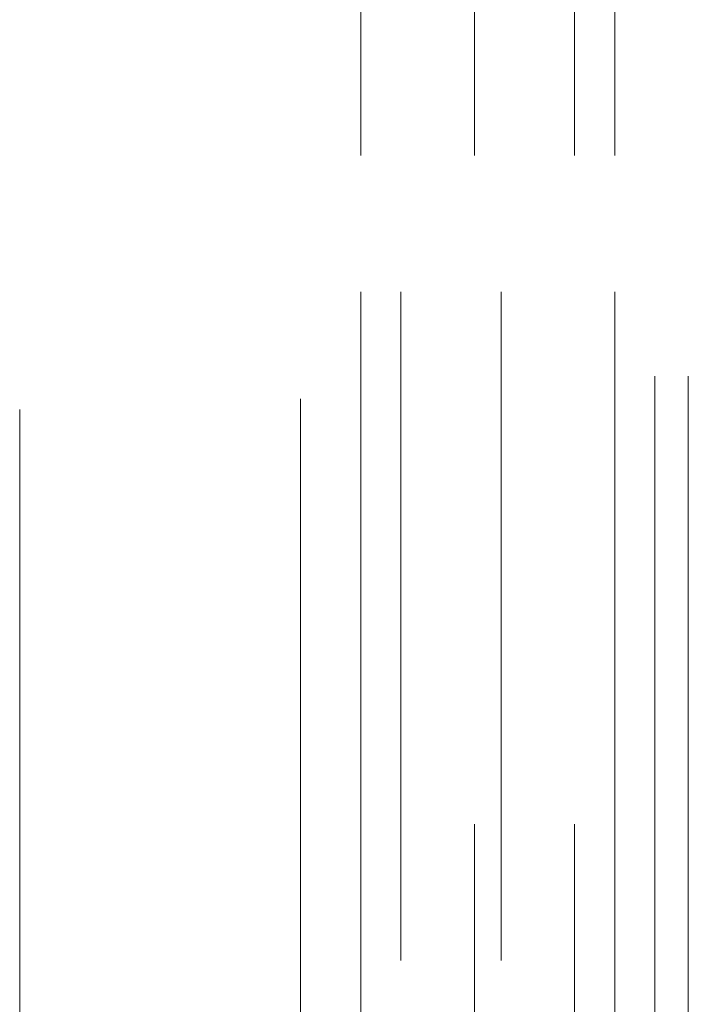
# Model space of a CAD drawing. Header units: metres. Extents: x 69 to 122.5, y -21.4 to -4.6.
# Tile 7 of 250: x 72.322 to 72.422, y -18.936 to -18.789. Entities that reach past the tile are written whole.
import ezdxf

# ---------------------------------------------------------------- set-up
doc = ezdxf.new("R2010")
doc.units = ezdxf.units.M
doc.header["$LTSCALE"] = 0.02
doc.linetypes.add('gestrichelt - 01', pattern=[2, 1, -1])
doc.layers.add('032_Metallarbeiten-Fenster', color=7, linetype='Continuous', lineweight=5)

msp = doc.modelspace()

# ---------------------------------------------------------------- linework, layer by layer
at = {"layer": '032_Metallarbeiten-Fenster', "color": 8, "linetype": 'gestrichelt - 01', "lineweight": 5, "true_color": 0x808080}
for p, q in [((72.41739, -18.04233), (72.41739, -18.99449)), ((72.42239, -18.04233), (72.42239, -18.99526)), ((72.36439, -18.04575), (72.36439, -18.9919)), ((72.32239, -18.04733), (72.32239, -18.99033))]:
    msp.add_line(p, q, dxfattribs=at)
at = {"layer": '032_Metallarbeiten-Fenster', "linetype": 'gestrichelt - 01', "lineweight": 5}
msp.add_lwpolyline([(72.41139, -19.00933), (72.41139, -18.02975), (72.37339, -18.02975), (72.37339, -19.00933)], dxfattribs=at)
at = {"layer": '032_Metallarbeiten-Fenster', "color": 7, "linetype": 'gestrichelt - 01', "lineweight": 5}
for points in [[(72.37939, -18.02975), (72.37939, -19.00933), (72.37339, -19.00933), (72.37339, -18.02975)], [(72.39439, -18.02975), (72.39439, -19.00933), (72.39039, -19.00933), (72.39039, -18.02975)], [(72.41139, -18.02975), (72.41139, -19.00933), (72.40539, -19.00933), (72.40539, -18.02975)]]:
    msp.add_lwpolyline(points, close=True, dxfattribs=at)

doc.saveas('drawing.dxf')
